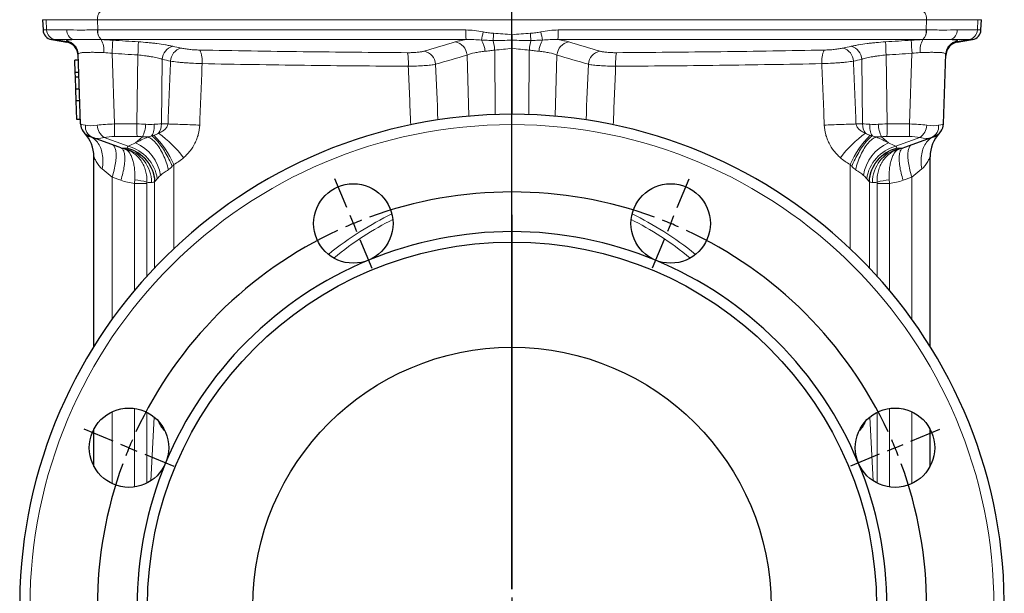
# Model space of a CAD drawing. Header units: millimetres. Extents: x -342 to 561, y -507 to 471.
# Tile 6 of 15: x -336 to -51, y 51 to 217. Entities that reach past the tile are written whole.
import ezdxf

# ---------------------------------------------------------------- set-up
doc = ezdxf.new("R2010")
doc.units = ezdxf.units.MM
doc.layers.add('FORMAT', color=7, linetype='Continuous')

# ---------------------------------------------------------------- blocks, each defined once
blk = doc.blocks.new('SW_CENTERMARKSYMBOL_0')
at = {"layer": 'FORMAT', "color": 0}
blk.add_line((0, 5), (0, 406.28), dxfattribs=at)
blk = doc.blocks.new('SW_CENTERMARKSYMBOL_1')
at = {"layer": 'FORMAT', "color": 0}
for p, q in [((-93.76, 4.62), (-97.2, 12.93)), ((1.91, 4.62), (5.36, 12.93)), ((-91.84, 0), (-92.8, 2.31)), ((-91.84, 0), (-90.89, -2.31)), ((-45.92, -105.87), (-45.92, 2.5)), ((0, 0), (-0.96, -2.31)), ((0, 0), (0.96, 2.31)), ((-89.93, -4.62), (-86.49, -12.93)), ((-1.91, -4.62), (-5.36, -12.93)), ((-161.41, -63.03), (-169.72, -59.59)), ((69.56, -63.03), (77.88, -59.59)), ((-156.79, -64.94), (-159.1, -63.99)), ((-156.79, -64.94), (-154.48, -65.9)), ((64.94, -64.94), (62.63, -65.9)), ((64.94, -64.94), (67.25, -63.99)), ((-152.17, -66.86), (-143.85, -70.3)), ((60.32, -66.86), (52.01, -70.3)), ((-50.92, -110.87), (-159.29, -110.87)), ((-45.92, -110.87), (-48.42, -110.87)), ((-45.92, -110.87), (-45.92, -108.37)), ((-45.92, -110.87), (-45.92, -113.37)), ((-45.92, -110.87), (-43.42, -110.87)), ((-40.92, -110.87), (67.44, -110.87)), ((-45.92, -115.87), (-45.92, -224.23)), ((-152.17, -154.87), (-143.85, -151.43)), ((60.32, -154.87), (52.01, -151.43)), ((-156.79, -156.79), (-154.48, -155.83)), ((64.94, -156.79), (62.63, -155.83)), ((-161.41, -158.7), (-169.72, -162.15)), ((-156.79, -156.79), (-159.1, -157.74)), ((64.94, -156.79), (67.25, -157.74)), ((69.56, -158.7), (77.88, -162.15)), ((-89.93, -217.11), (-86.49, -208.8)), ((-1.91, -217.11), (-5.36, -208.8)), ((-91.84, -221.73), (-90.89, -219.42)), ((0, -221.73), (-0.96, -219.42)), ((-91.84, -221.73), (-92.8, -224.04)), ((0, -221.73), (0.96, -224.04)), ((-93.76, -226.35), (-97.2, -234.67)), ((1.91, -226.35), (5.36, -234.67))]:
    blk.add_line(p, q, dxfattribs=at)
for start, end in [(69.8873, 110.1127), (111.3063, 112.5), (67.5, 68.6937), (114.8873, 155.1127), (112.5, 113.6937), (66.3063, 67.5), (24.8873, 65.1127), (156.3063, 157.5), (22.5, 23.6937), (157.5, 158.6937), (21.3063, 22.5), (159.8873, 200.1127), (339.8873, 20.1127), (201.3063, 202.5), (337.5, 338.6937), (202.5, 203.6937), (336.3063, 337.5), (204.8873, 245.1127), (294.8873, 335.1127), (246.3063, 247.5), (247.5, 248.6937), (291.3063, 292.5), (292.5, 293.6937), (249.8873, 290.1127)]:
    blk.add_arc((-45.92, -110.87), 120, start, end, dxfattribs=at)

msp = doc.modelspace()

# ---------------------------------------------------------------- linework, layer by layer
at = {"color": 7, "linetype": 'Continuous', "lineweight": 25}
for p, q in [((-329.85, 216.68), (-329.7, 213.7)), ((-58.23, 213.7), (-58.08, 216.68)), ((-327.22, 210.9), (-322.83, 210.12)), ((-65.1, 210.12), (-60.71, 210.9)), ((-193.97, 208.44), (-193.97, 189.28)), ((-318.84, 186.48), (-319.54, 206.74)), ((-69.09, 186.48), (-68.39, 206.74)), ((-319.48, 204.92), (-320.48, 204.92)), ((-320.36, 201.37), (-320.48, 204.92)), ((-319.36, 201.37), (-320.36, 201.37)), ((-320.31, 200), (-320.36, 201.37)), ((-319.31, 200), (-320.31, 200)), ((-320.19, 196.57), (-320.31, 200)), ((-319.19, 196.57), (-320.19, 196.57)), ((-320.07, 193.21), (-320.19, 196.57)), ((-319.07, 193.21), (-320.07, 193.21)), ((-319.88, 187.78), (-320.07, 193.21)), ((-318.88, 187.78), (-319.88, 187.78)), ((-315.36, 182.55), (-316.21, 182.86)), ((-307.63, 179.74), (-315.36, 182.55)), ((-80.3, 179.74), (-72.57, 182.55)), ((-72.57, 182.55), (-71.72, 182.86)), ((-307.17, 179.57), (-307.63, 179.74)), ((-80.76, 179.57), (-80.3, 179.74)), ((-314.97, 122.05), (-314.97, 176.95)), ((-72.97, 122.05), (-72.97, 176.95)), ((-314.97, 87.27), (-314.97, 98.14)), ((-72.97, 87.27), (-72.97, 98.14))]:
    msp.add_line(p, q, dxfattribs=at)
at = {"color": 8, "linetype": 'Continuous', "lineweight": 18}
for p, q in [((-328.81, 216.68), (-329.85, 216.68)), ((-313.94, 216.68), (-328.81, 216.68)), ((-328.66, 213.7), (-328.81, 216.68)), ((-313.88, 213.7), (-313.94, 216.68)), ((-73.99, 216.68), (-313.94, 216.68)), ((-74.05, 213.7), (-73.99, 216.68)), ((-73.99, 216.68), (-59.12, 216.68)), ((-59.27, 213.7), (-59.12, 216.68)), ((-59.12, 216.68), (-58.08, 216.68)), ((-329.7, 213.7), (-328.66, 213.7)), ((-328.66, 213.7), (-322.81, 213.7)), ((-326.19, 210.9), (-327.22, 210.9)), ((-320.92, 210.9), (-326.19, 210.9)), ((-322.84, 210.31), (-326.19, 210.9)), ((-313.9, 213.7), (-313.88, 213.7)), ((-313.88, 213.7), (-207.35, 213.7)), ((-312.89, 210.9), (-312.91, 210.9)), ((-207.24, 210.9), (-312.89, 210.9)), ((-312.89, 210.9), (-312.89, 210.9)), ((-180.69, 210.9), (-75.04, 210.9)), ((-74.05, 213.7), (-180.58, 213.7)), ((-75.04, 210.9), (-75.04, 210.9)), ((-75.04, 210.9), (-75.02, 210.9)), ((-74.03, 213.7), (-74.05, 213.7)), ((-67.01, 210.9), (-61.74, 210.9)), ((-59.27, 213.7), (-65.12, 213.7)), ((-65.09, 210.31), (-61.74, 210.9)), ((-61.74, 210.9), (-60.71, 210.9)), ((-58.23, 213.7), (-59.27, 213.7)), ((-309.73, 206.94), (-309.02, 186.48)), ((-302.55, 186.48), (-302.27, 206.46)), ((-206.45, 188.73), (-206.98, 206.44)), ((-198.87, 189.2), (-198.98, 207.87)), ((-189.06, 189.2), (-188.95, 207.87)), ((-181.48, 188.73), (-180.95, 206.44)), ((-85.38, 186.48), (-85.66, 206.46)), ((-78.2, 206.94), (-78.91, 186.48)), ((-295.18, 205.18), (-295.43, 186.48)), ((-92.75, 205.18), (-92.5, 186.48)), ((-309.02, 186.48), (-302.55, 186.48)), ((-295.43, 186.48), (-293.53, 186.48)), ((-92.5, 186.48), (-94.4, 186.48)), ((-78.91, 186.48), (-85.38, 186.48)), ((-312, 182.55), (-305.02, 180.01)), ((-302.51, 182.86), (-308.97, 182.86)), ((-302.93, 180.97), (-300.95, 182.78)), ((-85, 180.97), (-86.98, 182.78)), ((-85.42, 182.86), (-78.96, 182.86)), ((-75.93, 182.55), (-82.91, 180.01)), ((-291.83, 174.74), (-291.83, 150.36)), ((-96.1, 174.74), (-96.1, 150.36)), ((-309.7, 171.09), (-312.59, 173.46)), ((-307.17, 170.17), (-309.7, 171.09)), ((-309.7, 171.09), (-309.7, 129.92)), ((-80.76, 170.17), (-78.23, 171.09)), ((-78.23, 171.09), (-75.34, 173.46)), ((-78.23, 171.09), (-78.23, 129.92)), ((-299.64, 169.23), (-303.22, 169.23)), ((-303.22, 138.27), (-303.22, 169.23)), ((-299.64, 142.38), (-299.64, 169.23)), ((-297.41, 144.79), (-297.41, 169.72)), ((-90.52, 144.79), (-90.52, 169.72)), ((-88.29, 142.38), (-88.29, 169.23)), ((-88.29, 169.23), (-84.71, 169.23)), ((-84.71, 138.27), (-84.71, 169.23)), ((-309.7, 103.12), (-309.7, 82.29)), ((-303.22, 81.32), (-303.22, 104.09)), ((-299.64, 82.44), (-299.64, 102.96)), ((-88.29, 82.44), (-88.29, 102.96)), ((-84.71, 81.32), (-84.71, 104.09)), ((-78.23, 103.12), (-78.23, 82.29)), ((-298.48, 83.11), (-297.53, 101.59)), ((-89.45, 83.11), (-90.4, 101.59))]:
    msp.add_line(p, q, dxfattribs=at)
at = {"color": 8, "linetype": 'Continuous', "lineweight": 18, "flags": 128}
for points in [[(-313.15, 218.78), (-313.24, 218.77), (-313.34, 218.72), (-313.44, 218.64), (-313.53, 218.54), (-313.61, 218.4), (-313.69, 218.25), (-313.76, 218.07), (-313.82, 217.86), (-313.87, 217.65), (-313.9, 217.42), (-313.93, 217.17), (-313.94, 216.93), (-313.94, 216.68)], [(-74.78, 218.78), (-74.69, 218.77), (-74.59, 218.72), (-74.49, 218.64), (-74.4, 218.54), (-74.32, 218.4), (-74.24, 218.25), (-74.17, 218.07), (-74.11, 217.86), (-74.06, 217.65), (-74.03, 217.42), (-74, 217.17), (-73.99, 216.93), (-73.99, 216.68)], [(-293.53, 186.48), (-293.1, 186.46), (-292.64, 186.45), (-292.17, 186.43), (-291.68, 186.42), (-291.17, 186.4), (-290.64, 186.38), (-290.1, 186.36), (-289.55, 186.34), (-288.98, 186.32), (-288.41, 186.29), (-287.84, 186.27), (-287.26, 186.25), (-286.67, 186.23), (-286.09, 186.2), (-285.51, 186.18), (-284.93, 186.15), (-284.36, 186.13)], [(-94.4, 186.48), (-94.83, 186.46), (-95.29, 186.45), (-95.76, 186.43), (-96.25, 186.42), (-96.76, 186.4), (-97.29, 186.38), (-97.83, 186.36), (-98.38, 186.34), (-98.95, 186.32), (-99.52, 186.29), (-100.09, 186.27), (-100.67, 186.25), (-101.26, 186.23), (-101.84, 186.2), (-102.42, 186.18), (-103, 186.15), (-103.57, 186.13)], [(-316.21, 182.86), (-315.84, 182.71), (-315.49, 182.53), (-315.16, 182.32), (-314.83, 182.08), (-314.53, 181.81), (-314.24, 181.51), (-313.97, 181.19), (-313.71, 180.84), (-313.48, 180.46), (-313.27, 180.06), (-313.08, 179.65), (-312.91, 179.21), (-312.76, 178.75), (-312.64, 178.27), (-312.54, 177.78), (-312.46, 177.27), (-312.41, 176.75), (-312.38, 176.22), (-312.37, 175.68), (-312.39, 175.13), (-312.43, 174.58), (-312.5, 174.02), (-312.59, 173.46)], [(-299.34, 182.72), (-299.06, 182.6), (-298.78, 182.45), (-298.49, 182.27), (-298.21, 182.06), (-297.92, 181.82), (-297.63, 181.55), (-297.34, 181.26), (-297.06, 180.94), (-296.77, 180.59), (-296.49, 180.22), (-296.22, 179.82), (-295.94, 179.4), (-295.68, 178.96), (-295.42, 178.51), (-295.17, 178.03), (-294.93, 177.54), (-294.7, 177.04), (-294.48, 176.52), (-294.27, 175.99), (-294.07, 175.45), (-293.88, 174.91), (-293.71, 174.36), (-293.55, 173.81), (-293.4, 173.25)], [(-298.27, 183.02), (-298.05, 182.87), (-297.81, 182.7), (-297.57, 182.49), (-297.31, 182.26), (-297.06, 182), (-296.79, 181.72), (-296.52, 181.41), (-296.25, 181.08), (-295.98, 180.73), (-295.7, 180.36), (-295.42, 179.96), (-295.14, 179.55), (-294.86, 179.13), (-294.58, 178.68), (-294.31, 178.22), (-294.04, 177.75), (-293.77, 177.27), (-293.5, 176.78), (-293.25, 176.28), (-292.99, 175.77), (-292.75, 175.26), (-292.51, 174.74), (-292.29, 174.23)], [(-89.66, 183.02), (-89.88, 182.87), (-90.12, 182.7), (-90.36, 182.49), (-90.62, 182.26), (-90.87, 182), (-91.14, 181.72), (-91.41, 181.41), (-91.68, 181.08), (-91.95, 180.73), (-92.23, 180.36), (-92.51, 179.96), (-92.79, 179.55), (-93.07, 179.13), (-93.35, 178.68), (-93.62, 178.22), (-93.89, 177.75), (-94.16, 177.27), (-94.43, 176.78), (-94.68, 176.28), (-94.94, 175.77), (-95.18, 175.26), (-95.42, 174.74), (-95.64, 174.23)], [(-88.59, 182.72), (-88.87, 182.6), (-89.15, 182.45), (-89.44, 182.27), (-89.72, 182.06), (-90.01, 181.82), (-90.3, 181.55), (-90.59, 181.26), (-90.87, 180.94), (-91.16, 180.59), (-91.44, 180.22), (-91.71, 179.82), (-91.99, 179.4), (-92.25, 178.96), (-92.51, 178.51), (-92.76, 178.03), (-93, 177.54), (-93.23, 177.04), (-93.45, 176.52), (-93.66, 175.99), (-93.86, 175.45), (-94.05, 174.91), (-94.22, 174.36), (-94.38, 173.81), (-94.53, 173.25)], [(-71.72, 182.86), (-72.09, 182.71), (-72.44, 182.53), (-72.77, 182.32), (-73.1, 182.08), (-73.4, 181.81), (-73.69, 181.51), (-73.96, 181.19), (-74.22, 180.84), (-74.45, 180.46), (-74.66, 180.06), (-74.85, 179.65), (-75.02, 179.21), (-75.17, 178.75), (-75.29, 178.27), (-75.39, 177.78), (-75.47, 177.27), (-75.52, 176.75), (-75.55, 176.22), (-75.56, 175.68), (-75.54, 175.13), (-75.5, 174.58), (-75.43, 174.02), (-75.34, 173.46)], [(-309.7, 180.49), (-309.54, 180.41), (-309.38, 180.31), (-309.24, 180.17), (-309.11, 180.01), (-308.99, 179.82), (-308.89, 179.6), (-308.8, 179.36), (-308.72, 179.09), (-308.66, 178.79), (-308.61, 178.47), (-308.57, 178.13), (-308.55, 177.77), (-308.54, 177.38), (-308.55, 176.98), (-308.57, 176.55), (-308.61, 176.11), (-308.66, 175.66), (-308.72, 175.19), (-308.8, 174.7), (-308.89, 174.21), (-308.99, 173.7), (-309.11, 173.19), (-309.24, 172.67), (-309.38, 172.15), (-309.54, 171.62), (-309.7, 171.09)], [(-307.17, 179.57), (-307, 179.49), (-306.85, 179.39), (-306.71, 179.25), (-306.58, 179.09), (-306.46, 178.9), (-306.36, 178.68), (-306.27, 178.44), (-306.19, 178.17), (-306.13, 177.87), (-306.08, 177.55), (-306.04, 177.21), (-306.02, 176.84), (-306.01, 176.46), (-306.02, 176.05), (-306.04, 175.63), (-306.08, 175.19), (-306.13, 174.73), (-306.19, 174.26), (-306.27, 173.78), (-306.36, 173.29), (-306.46, 172.78), (-306.58, 172.27), (-306.71, 171.75), (-306.85, 171.23), (-307, 170.7), (-307.17, 170.17)], [(-80.76, 179.57), (-80.93, 179.49), (-81.08, 179.39), (-81.22, 179.25), (-81.35, 179.09), (-81.47, 178.9), (-81.57, 178.68), (-81.66, 178.44), (-81.74, 178.17), (-81.8, 177.87), (-81.85, 177.55), (-81.89, 177.21), (-81.91, 176.84), (-81.92, 176.46), (-81.91, 176.05), (-81.89, 175.63), (-81.85, 175.19), (-81.8, 174.73), (-81.74, 174.26), (-81.66, 173.78), (-81.57, 173.29), (-81.47, 172.78), (-81.35, 172.27), (-81.22, 171.75), (-81.08, 171.23), (-80.93, 170.7), (-80.76, 170.17)], [(-78.23, 180.49), (-78.39, 180.41), (-78.55, 180.31), (-78.69, 180.17), (-78.82, 180.01), (-78.94, 179.82), (-79.04, 179.6), (-79.13, 179.36), (-79.21, 179.09), (-79.27, 178.79), (-79.32, 178.47), (-79.36, 178.13), (-79.38, 177.77), (-79.39, 177.38), (-79.38, 176.98), (-79.36, 176.55), (-79.32, 176.11), (-79.27, 175.66), (-79.21, 175.19), (-79.13, 174.7), (-79.04, 174.21), (-78.94, 173.7), (-78.82, 173.19), (-78.69, 172.67), (-78.55, 172.15), (-78.39, 171.62), (-78.23, 171.09)]]:
    msp.add_lwpolyline(points, dxfattribs=at)
at = {"color": 8, "linetype": 'Continuous', "lineweight": 18}
msp.add_circle((-193.97, 46.78), 139.5, dxfattribs=at)
at = {"color": 7, "linetype": 'Continuous', "lineweight": 25}
for centre, radius in [((-239.89, 157.65), 11.5), ((-148.04, 157.65), 11.5), ((-193.97, 46.78), 105.5), ((-193.97, 46.78), 75), ((-304.83, 92.7), 11.5), ((-83.1, 92.7), 11.5)]:
    msp.add_circle(centre, radius, dxfattribs=at)
for centre, radius, start, end in [((-326.7, 213.85), 3, 183, 260), ((-61.23, 213.85), 3, 280, 357), ((-323.53, 206.18), 4, 2, 80.0024), ((-64.4, 206.18), 4, 99.998, 178), ((-193.97, 46.78), 142.5, 0.6031, 179.3969), ((-314.84, 186.62), 4, 182, 250), ((-73.09, 186.62), 4, 290, 358), ((-324.97, 176.95), 10, 0, 43.6758), ((-62.97, 176.95), 10, 136.3242, 180), ((-193.97, 46.78), 108.5, 67.5, 112.5), ((-193.97, 46.78), 108.5, 112.5, 157.5), ((-193.97, 46.78), 108.5, 22.5, 67.5), ((-193.97, 46.78), 108.5, 157.5, 202.5), ((-193.97, 46.78), 108.5, 337.5, 22.5)]:
    msp.add_arc(centre, radius, start, end, dxfattribs=at)
at = {"color": 8, "linetype": 'Continuous', "lineweight": 18}
for centre, radius, start, end in [((-325.66, 213.85), 3, 182.9351, 259.9163), ((-319.98, 213.57), 2.83, 177.3908, 250.5054), ((-310.63, 213.28), 3.3, 172.8162, 226.242), ((-310.6, 213.28), 3.3, 172.8159, 226.1678), ((-318.22, 207.88), 6.13, 352.9882, 29.5429), ((-185.07, 213.18), 22.29, 178.6614, 185.8636), ((-108.52, 195.04), 95.54, 169.0919, 170.5388), ((-51.06, 202.33), 148.6, 175.9787, 176.7745), ((-336.87, 202.33), 148.6, 3.2255, 4.0213), ((-279.41, 195.04), 95.54, 9.4612, 10.9081), ((-202.86, 213.18), 22.29, 354.1364, 1.3386), ((-69.71, 207.88), 6.13, 150.4571, 187.0118), ((-77.33, 213.28), 3.3, 313.8322, 7.1841), ((-77.3, 213.28), 3.3, 313.758, 7.1838), ((-67.95, 213.57), 2.83, 289.4946, 2.6092), ((-62.27, 213.85), 3, 280.0837, 357.0649), ((-323.54, 206.6), 3.99, 2.0398, 80.747), ((-323.53, 206.37), 4, 2.0016, 80.0295), ((-402.37, 213.75), 92.88, 355.7968, 358.144), ((-394.35, 212.87), 92.3, 356.0166, 358.3783), ((-291.05, 205), 4.13, 105.6095, 177.5248), ((-288.66, 204.47), 4.13, 105.6607, 177.5349), ((-211.11, 206.16), 4.13, 3.7948, 80.2364), ((-208.57, 207.22), 6.79, 2.4309, 31.2514), ((-215.61, 206.66), 16.67, 4.1552, 13.9671), ((-172.32, 206.66), 16.67, 166.0329, 175.8448), ((-179.36, 207.22), 6.79, 148.7486, 177.5691), ((-176.82, 206.16), 4.13, 99.7636, 176.2052), ((-99.27, 204.47), 4.13, 2.4651, 74.3393), ((-96.88, 205), 4.13, 2.4752, 74.3905), ((6.42, 212.87), 92.3, 181.6217, 183.9834), ((14.44, 213.75), 92.88, 181.856, 184.2032), ((-64.39, 206.6), 3.99, 99.253, 177.9602), ((-64.4, 206.37), 4, 99.9705, 177.9984), ((-290.85, 204.75), 7.25, 353.5478, 25.5241), ((-242.49, 204.12), 18.54, 357.0935, 9.3069), ((-220.19, 203.49), 4.13, 3.694, 79.9241), ((-167.74, 203.49), 4.13, 100.0759, 176.306), ((-145.44, 204.12), 18.54, 170.6931, 182.9065), ((-97.08, 204.75), 7.25, 154.4759, 186.4522), ((-314, 185.72), 3.45, 173.4073, 246.834), ((-309.01, 186.67), 5.09, 186.1975, 234.0438), ((-205.79, 185.98), 103.23, 179.722, 181.731), ((-199.32, 185.98), 103.23, 179.722, 181.731), ((-308.15, 186.7), 8.19, 331.4631, 357.8834), ((-302.65, 185.76), 5.16, 328.0509, 7.0792), ((-300.4, 186.51), 4.97, 326.6726, 359.619), ((-87.53, 186.51), 4.97, 180.381, 213.3274), ((-85.28, 185.76), 5.16, 172.9208, 211.9491), ((-79.78, 186.7), 8.19, 182.1166, 208.5369), ((-188.61, 185.98), 103.23, 358.269, 0.278), ((-182.14, 185.98), 103.23, 358.269, 0.278), ((-78.92, 186.67), 5.09, 305.9562, 353.8025), ((-73.93, 185.72), 3.45, 293.166, 6.5927), ((-316.98, 163.65), 27.49, 23.7947, 45.3295), ((-318.54, 153.74), 37.41, 37.8575, 53.4321), ((-69.39, 153.74), 37.41, 126.5679, 142.1425), ((-70.95, 163.65), 27.49, 134.6705, 156.2053), ((-306, 184.32), 4.86, 250.333, 277.4069), ((-304.79, 187.57), 8.33, 250.0084, 261.8297), ((-307.97, 168.95), 11.45, 8.3721, 75.053), ((-307.55, 169.95), 11.95, 7.8058, 67.2231), ((-80.38, 169.95), 11.95, 112.7769, 172.1942), ((-79.96, 168.95), 11.45, 104.947, 171.6279), ((-81.93, 184.32), 4.86, 262.5931, 289.667), ((-83.14, 187.57), 8.33, 278.1703, 289.9916), ((-306.02, 180.57), 1.25, 272.4813, 294.289), ((-308.24, 169.67), 9.91, 359.0306, 76.7758), ((-307.81, 169.28), 10.41, 2.4642, 77.2301), ((-307.85, 169.21), 10.58, 3.5016, 76.4635), ((-80.08, 169.21), 10.58, 103.5365, 176.4984), ((-80.12, 169.28), 10.41, 102.7699, 177.5358), ((-79.69, 169.67), 9.91, 103.2242, 180.9694), ((-81.91, 180.57), 1.25, 245.711, 267.5187), ((-304.06, 154.52), 15.76, 73.6565, 86.7137), ((-298.44, 172), 2.49, 272.4813, 294.289), ((-89.49, 172), 2.49, 245.711, 267.5187), ((-83.87, 154.52), 15.76, 93.2863, 106.3435)]:
    msp.add_arc(centre, radius, start, end, dxfattribs=at)
for centre, major_axis, ratio, start_param, end_param in [((-200.91, -6304.06), (288.47, 11884.04), 0.025105, 0.991811, 0.993638), ((-193.97, -6304.41), (281.51, 11884.04), 0.024501, 0.991819, 0.993609), ((-193.97, -6485.08), (-350.84, 11884.04), 0.017025, 5.307924, 5.309648), ((-185.31, -6484.74), (-359.51, 11884.04), 0.017444, 5.308008, 5.309646), ((-202.62, -6484.74), (359.51, 11884.04), 0.017444, 0.973539, 0.975177), ((-193.97, -6485.08), (350.84, 11884.04), 0.017025, 0.973538, 0.975261), ((-193.97, -6304.41), (-281.51, 11884.04), 0.024501, 5.289577, 5.291367), ((-187.02, -6304.06), (-288.47, 11884.04), 0.025105, 5.289548, 5.291374), ((-308.76, 184.4), (10.08, -2.07), 0.012949, 3.144732, 3.678723), ((-308.98, 190.87), (9.81, 3.84), 0.308879, 3.567312, 4.051477), ((-308.76, 184.4), (10, 0.09), 0.207578, 1.594888, 2.128878), ((-302.41, 184.4), (10, -0.09), 0.207256, 1.325582, 1.586767), ((-302.32, 190.87), (9.95, -1.97), 0.408949, 5.03146, 5.293984), ((-302.41, 184.4), (10.02, 1.52), 0.141378, 0.779471, 1.040656), ((-85.52, 184.4), (10.02, -1.52), 0.141378, 2.100937, 2.362122), ((-85.61, 190.87), (9.95, 1.97), 0.408949, 4.130794, 4.393318), ((-85.52, 184.4), (10, 0.09), 0.207256, 1.554826, 1.816011), ((-79.17, 184.4), (10, -0.09), 0.207578, 1.012715, 1.546705), ((-78.95, 190.87), (9.81, -3.84), 0.308879, 5.373301, 5.857466), ((-79.17, 184.4), (10.08, 2.07), 0.012949, 5.746055, 6.280046), ((-308.98, 190.87), (7.52, 7.61), 0.52486, 3.378243, 3.862409), ((-308.78, 180.65), (6.01, -0.08), 0.368296, 1.607263, 2.141253), ((-302.43, 180.65), (6, -0.03), 0.368838, 1.323326, 1.58451), ((-302.32, 190.87), (8.98, -4.95), 0.722185, 5.23355, 5.405693), ((-85.61, 190.87), (8.98, 4.95), 0.722185, 4.019085, 4.191228), ((-85.5, 180.65), (6, 0.03), 0.368838, 1.557082, 1.818267), ((-79.15, 180.65), (6.01, 0.08), 0.368296, 1.000339, 1.53433), ((-78.95, 190.87), (-7.52, 7.61), 0.52486, 2.420777, 2.904942), ((-304.66, 189.3), (-4.14, 9.59), 0.906244, 2.434011, 2.554722), ((-289.83, 176.4), (18, -0.13), 0.363898, 2.387982, 2.577364), ((-98.1, 176.4), (18, 0.13), 0.363898, 0.564228, 0.753611), ((-83.27, 189.3), (4.14, 9.59), 0.906244, 3.728463, 3.849174), ((-306.41, 189.93), (-0.3, 10.74), 0.088098, 3.22748, 3.295177), ((-81.52, 189.93), (0.3, 10.74), 0.088098, 2.988008, 3.055705), ((-289.89, 167), (7.99, -0.35), 0.818302, 2.420747, 2.610129), ((-98.04, 167), (7.99, 0.35), 0.818302, 0.531463, 0.720846), ((-301.24, 189.3), (-1.05, 20.18), 0.931226, 2.765666, 2.980638), ((-297.01, 189.93), (1.95, 20.41), 0.482054, 3.073574, 3.205671), ((-90.92, 189.93), (-1.95, 20.41), 0.482054, 3.077515, 3.209612), ((-86.69, 189.3), (1.05, 20.18), 0.931226, 3.302547, 3.51752), ((-193.97, -2644.06), (-7.29, 2811.01), 0.144053, 0.067923, 0.113621), ((-193.97, -2644.06), (7.29, 2811.01), 0.144053, 6.169564, 6.215262), ((-194.14, -2645.45), (-7.1, 2811.01), 0.140496, 0.06898, 0.112587), ((-193.79, -2645.45), (7.1, 2811.01), 0.140496, 6.170598, 6.214205)]:
    msp.add_ellipse(centre, major_axis=major_axis, ratio=ratio, start_param=start_param, end_param=end_param, dxfattribs=at)
for points, knots in [([(-322.89, 210.54), (-322.91, 210.63), (-322.75, 210.7), (-322.34, 210.77), (-322.24, 210.79), (-322.04, 210.81), (-321.92, 210.83), (-321.54, 210.86), (-321.25, 210.88), (-320.92, 210.9)], [0, 0, 0, 0, 0.5, 0.5, 0.625, 0.625, 0.75, 0.75, 1, 1, 1, 1]), ([(-322.81, 213.7), (-321.59, 213.7), (-320.23, 213.68), (-318, 213.68), (-317.22, 213.69), (-315.6, 213.69), (-314.76, 213.7), (-313.9, 213.7)], [0, 0, 0, 0, 0.5, 0.5, 0.75, 0.75, 1, 1, 1, 1]), ([(-312.91, 210.9), (-313.71, 210.91), (-314.48, 210.91), (-315.98, 210.92), (-316.69, 210.92), (-318.03, 210.92), (-318.67, 210.92), (-319.86, 210.91), (-320.42, 210.91), (-320.92, 210.9)], [0, 0, 0, 0, 0.25, 0.25, 0.5, 0.5, 0.75, 0.75, 1, 1, 1, 1]), ([(-210.41, 210.24), (-209.99, 210.36), (-209.51, 210.48), (-208.46, 210.7), (-207.88, 210.8), (-207.24, 210.9)], [0, 0, 0, 0, 0.5, 0.5, 1, 1, 1, 1]), ([(-207.35, 213.7), (-206.5, 213.7), (-205.67, 213.63), (-204, 213.43), (-203.17, 213.28), (-202.34, 213.12)], [0, 0, 0, 0, 0.5, 0.5, 1, 1, 1, 1]), ([(-202.34, 213.12), (-201.84, 213.03), (-201.33, 212.95), (-200.32, 212.83), (-199.81, 212.78), (-199.3, 212.75)], [0, 0, 0, 0, 0.5, 0.5, 1, 1, 1, 1]), ([(-185.59, 213.12), (-186.09, 213.03), (-186.6, 212.95), (-187.61, 212.83), (-188.12, 212.78), (-188.63, 212.75)], [0, 0, 0, 0, 0.5, 0.5, 1, 1, 1, 1]), ([(-180.58, 213.7), (-181.43, 213.7), (-182.26, 213.63), (-183.93, 213.43), (-184.76, 213.28), (-185.59, 213.12)], [0, 0, 0, 0, 0.5, 0.5, 1, 1, 1, 1]), ([(-177.52, 210.24), (-177.94, 210.36), (-178.42, 210.48), (-179.47, 210.7), (-180.05, 210.8), (-180.69, 210.9)], [0, 0, 0, 0, 0.5, 0.5, 1, 1, 1, 1]), ([(-75.02, 210.9), (-74.22, 210.91), (-73.45, 210.91), (-71.95, 210.92), (-71.24, 210.92), (-69.9, 210.92), (-69.26, 210.92), (-68.07, 210.91), (-67.51, 210.91), (-67.01, 210.9)], [0, 0, 0, 0, 0.25, 0.25, 0.5, 0.5, 0.75, 0.75, 1, 1, 1, 1]), ([(-65.12, 213.7), (-66.34, 213.7), (-67.7, 213.68), (-69.93, 213.68), (-70.71, 213.69), (-72.33, 213.69), (-73.17, 213.7), (-74.03, 213.7)], [0, 0, 0, 0, 0.5, 0.5, 0.75, 0.75, 1, 1, 1, 1]), ([(-65.04, 210.54), (-65.02, 210.63), (-65.18, 210.7), (-65.59, 210.77), (-65.69, 210.79), (-65.89, 210.81), (-66.01, 210.83), (-66.39, 210.86), (-66.68, 210.88), (-67.01, 210.9)], [0, 0, 0, 0, 0.5, 0.5, 0.625, 0.625, 0.75, 0.75, 1, 1, 1, 1]), ([(-302.09, 210.26), (-301.16, 210.2), (-300.25, 210.13), (-298.9, 210), (-298.46, 209.96), (-297.58, 209.86), (-297.14, 209.81), (-295.87, 209.64), (-295.06, 209.52), (-293.92, 209.33), (-293.55, 209.26), (-292.83, 209.12), (-292.49, 209.05), (-292.16, 208.98)], [0, 0, 0, 0, 0.25, 0.25, 0.375, 0.375, 0.5, 0.5, 0.75, 0.75, 0.875, 0.875, 1, 1, 1, 1]), ([(-284.31, 207.88), (-284.8, 207.88), (-285.29, 207.91), (-286.04, 207.95), (-286.29, 207.97), (-286.78, 208.01), (-287.26, 208.06), (-287.72, 208.11), (-288.18, 208.17), (-288.4, 208.2), (-289.04, 208.3), (-289.43, 208.37), (-289.78, 208.45)], [0, 0, 0, 0, 0.25, 0.25, 0.375, 0.375, 0.5, 0.625, 0.625, 0.75, 0.75, 1, 1, 1, 1]), ([(-199.43, 210.69), (-199.99, 210.69), (-200.55, 210.69), (-201.66, 210.7), (-202.22, 210.72), (-202.76, 210.75)], [0, 0, 0, 0, 0.5, 0.5, 1, 1, 1, 1]), ([(-188.5, 210.69), (-187.94, 210.69), (-187.38, 210.69), (-186.27, 210.7), (-185.71, 210.72), (-185.17, 210.75)], [0, 0, 0, 0, 0.5, 0.5, 1, 1, 1, 1]), ([(-103.62, 207.88), (-103.13, 207.88), (-102.64, 207.91), (-101.89, 207.95), (-101.64, 207.97), (-101.15, 208.01), (-100.67, 208.06), (-100.21, 208.11), (-99.75, 208.17), (-99.53, 208.2), (-98.89, 208.3), (-98.5, 208.37), (-98.15, 208.45)], [0, 0, 0, 0, 0.25, 0.25, 0.375, 0.375, 0.5, 0.625, 0.625, 0.75, 0.75, 1, 1, 1, 1]), ([(-85.84, 210.26), (-86.77, 210.2), (-87.68, 210.13), (-89.03, 210), (-89.47, 209.96), (-90.35, 209.86), (-90.79, 209.81), (-92.06, 209.64), (-92.87, 209.52), (-94.01, 209.33), (-94.38, 209.26), (-95.1, 209.12), (-95.44, 209.05), (-95.77, 208.98)], [0, 0, 0, 0, 0.25, 0.25, 0.375, 0.375, 0.5, 0.5, 0.75, 0.75, 0.875, 0.875, 1, 1, 1, 1]), ([(-312.14, 207.13), (-312.67, 207.15), (-313.19, 207.17), (-314.19, 207.2), (-314.67, 207.22), (-315.58, 207.22), (-316.01, 207.22), (-316.8, 207.21), (-317.18, 207.2), (-317.84, 207.17), (-318.13, 207.15), (-318.51, 207.11), (-318.63, 207.09), (-318.85, 207.06), (-318.95, 207.04), (-319.38, 206.95), (-319.55, 206.86), (-319.54, 206.74)], [0, 0, 0, 0, 0.125, 0.125, 0.25, 0.25, 0.375, 0.375, 0.5, 0.5, 0.625, 0.625, 0.6875, 0.6875, 0.75, 0.75, 1, 1, 1, 1]), ([(-295.18, 205.18), (-295.64, 205.33), (-296.15, 205.47), (-297.24, 205.73), (-297.81, 205.85), (-298.72, 206.02), (-299.04, 206.07), (-299.67, 206.17), (-299.99, 206.21), (-300.95, 206.34), (-301.61, 206.4), (-302.27, 206.46)], [0, 0, 0, 0, 0.25, 0.25, 0.5, 0.5, 0.625, 0.625, 0.75, 0.75, 1, 1, 1, 1]), ([(-284.31, 207.88), (-274.42, 207.69), (-264.46, 207.53), (-244.39, 207.28), (-234.31, 207.18), (-224.19, 207.12)], [0, 0, 0, 0, 0.5, 0.5, 1, 1, 1, 1]), ([(-219.47, 207.56), (-219.59, 207.52), (-219.72, 207.49), (-220.01, 207.42), (-220.16, 207.39), (-220.5, 207.34), (-220.67, 207.31), (-221.05, 207.26), (-221.25, 207.24), (-221.86, 207.19), (-222.3, 207.16), (-223.23, 207.12), (-223.7, 207.11), (-224.19, 207.12)], [0, 0, 0, 0, 0.125, 0.125, 0.25, 0.25, 0.375, 0.375, 0.5, 0.5, 0.75, 0.75, 1, 1, 1, 1]), ([(-201.78, 207.51), (-202.33, 207.46), (-202.86, 207.39), (-203.6, 207.28), (-203.84, 207.24), (-204.32, 207.16), (-204.55, 207.12), (-205.65, 206.89), (-206.39, 206.68), (-206.98, 206.44)], [0, 0, 0, 0, 0.25, 0.25, 0.375, 0.375, 0.5, 0.5, 1, 1, 1, 1]), ([(-198.98, 207.87), (-199.47, 207.82), (-199.94, 207.75), (-200.88, 207.62), (-201.34, 207.56), (-201.78, 207.51)], [0, 0, 0, 0, 0.5, 0.5, 1, 1, 1, 1]), ([(-188.95, 207.87), (-188.46, 207.82), (-187.99, 207.75), (-187.05, 207.62), (-186.59, 207.56), (-186.15, 207.51)], [0, 0, 0, 0, 0.5, 0.5, 1, 1, 1, 1]), ([(-186.15, 207.51), (-185.6, 207.46), (-185.07, 207.39), (-184.33, 207.28), (-184.09, 207.24), (-183.61, 207.16), (-183.38, 207.12), (-182.28, 206.89), (-181.54, 206.68), (-180.95, 206.44)], [0, 0, 0, 0, 0.25, 0.25, 0.375, 0.375, 0.5, 0.5, 1, 1, 1, 1]), ([(-168.46, 207.56), (-168.34, 207.52), (-168.21, 207.49), (-167.92, 207.42), (-167.77, 207.39), (-167.43, 207.34), (-167.26, 207.31), (-166.88, 207.26), (-166.68, 207.24), (-166.07, 207.19), (-165.63, 207.16), (-164.7, 207.12), (-164.23, 207.11), (-163.74, 207.12)], [0, 0, 0, 0, 0.125, 0.125, 0.25, 0.25, 0.375, 0.375, 0.5, 0.5, 0.75, 0.75, 1, 1, 1, 1]), ([(-103.62, 207.88), (-113.51, 207.69), (-123.47, 207.53), (-143.54, 207.28), (-153.62, 207.18), (-163.74, 207.12)], [0, 0, 0, 0, 0.5, 0.5, 1, 1, 1, 1]), ([(-92.75, 205.18), (-92.29, 205.33), (-91.78, 205.47), (-90.69, 205.73), (-90.12, 205.85), (-89.21, 206.02), (-88.89, 206.07), (-88.26, 206.17), (-87.94, 206.21), (-86.98, 206.34), (-86.32, 206.4), (-85.66, 206.46)], [0, 0, 0, 0, 0.25, 0.25, 0.5, 0.5, 0.625, 0.625, 0.75, 0.75, 1, 1, 1, 1]), ([(-75.79, 207.13), (-75.26, 207.15), (-74.74, 207.17), (-73.74, 207.2), (-73.26, 207.22), (-72.35, 207.22), (-71.92, 207.22), (-71.13, 207.21), (-70.75, 207.2), (-70.09, 207.17), (-69.8, 207.15), (-69.42, 207.11), (-69.3, 207.09), (-69.08, 207.06), (-68.98, 207.04), (-68.55, 206.95), (-68.38, 206.86), (-68.39, 206.74)], [0, 0, 0, 0, 0.125, 0.125, 0.25, 0.25, 0.375, 0.375, 0.5, 0.5, 0.625, 0.625, 0.6875, 0.6875, 0.75, 0.75, 1, 1, 1, 1]), ([(-292.79, 204.65), (-292.2, 204.57), (-291.54, 204.48), (-290.47, 204.37), (-290.1, 204.33), (-289.34, 204.26), (-288.95, 204.23), (-288.16, 204.17), (-287.76, 204.14), (-286.94, 204.08), (-286.52, 204.06), (-285.28, 203.99), (-284.46, 203.96), (-283.65, 203.94)], [0, 0, 0, 0, 0.25, 0.25, 0.375, 0.375, 0.5, 0.5, 0.625, 0.625, 0.75, 0.75, 1, 1, 1, 1]), ([(-223.97, 203.18), (-234.01, 203.24), (-244.02, 203.34), (-263.94, 203.59), (-273.83, 203.75), (-283.65, 203.94)], [0, 0, 0, 0, 0.5, 0.5, 1, 1, 1, 1]), ([(-223.97, 203.18), (-223.57, 203.18), (-223.16, 203.19), (-222.37, 203.21), (-221.97, 203.22), (-220.81, 203.27), (-220.08, 203.31), (-219.05, 203.39), (-218.72, 203.42), (-218.09, 203.47), (-217.5, 203.54), (-216.98, 203.61), (-216.5, 203.68), (-216.27, 203.72), (-216.07, 203.76)], [0, 0, 0, 0, 0.125, 0.125, 0.25, 0.25, 0.5, 0.5, 0.625, 0.625, 0.75, 0.875, 0.875, 1, 1, 1, 1]), ([(-163.96, 203.18), (-164.36, 203.18), (-164.77, 203.19), (-165.56, 203.21), (-165.96, 203.22), (-167.12, 203.27), (-167.85, 203.31), (-168.88, 203.39), (-169.21, 203.42), (-169.84, 203.47), (-170.43, 203.54), (-170.95, 203.61), (-171.43, 203.68), (-171.66, 203.72), (-171.86, 203.76)], [0, 0, 0, 0, 0.125, 0.125, 0.25, 0.25, 0.5, 0.5, 0.625, 0.625, 0.75, 0.875, 0.875, 1, 1, 1, 1]), ([(-163.96, 203.18), (-153.92, 203.24), (-143.91, 203.34), (-123.99, 203.59), (-114.1, 203.75), (-104.28, 203.94)], [0, 0, 0, 0, 0.5, 0.5, 1, 1, 1, 1]), ([(-95.14, 204.65), (-95.73, 204.57), (-96.39, 204.48), (-97.46, 204.37), (-97.83, 204.33), (-98.59, 204.26), (-98.98, 204.23), (-99.77, 204.17), (-100.17, 204.14), (-100.99, 204.08), (-101.41, 204.06), (-102.65, 203.99), (-103.47, 203.96), (-104.28, 203.94)], [0, 0, 0, 0, 0.25, 0.25, 0.375, 0.375, 0.5, 0.5, 0.625, 0.625, 0.75, 0.75, 1, 1, 1, 1]), ([(-296.25, 183.78), (-295.95, 183.91), (-295.65, 184.06), (-295.09, 184.39), (-294.81, 184.57), (-294.43, 184.89), (-294.31, 185.01), (-294.08, 185.25), (-293.97, 185.38), (-293.79, 185.67), (-293.71, 185.82), (-293.58, 186.14), (-293.54, 186.3), (-293.53, 186.48)], [0, 0, 0, 0, 0.25, 0.25, 0.5, 0.5, 0.625, 0.625, 0.75, 0.75, 0.875, 0.875, 1, 1, 1, 1]), ([(-284.36, 186.13), (-284.39, 185.21), (-284.53, 184.32), (-284.87, 183.01), (-285.01, 182.58), (-285.34, 181.72), (-285.52, 181.31), (-286.13, 180.11), (-286.61, 179.36), (-287.43, 178.31), (-287.73, 177.96), (-288.34, 177.31), (-288.67, 176.99), (-289, 176.7)], [0, 0, 0, 0, 0.25, 0.25, 0.375, 0.375, 0.5, 0.5, 0.75, 0.75, 0.875, 0.875, 1, 1, 1, 1]), ([(-103.57, 186.13), (-103.54, 185.21), (-103.4, 184.32), (-103.06, 183.01), (-102.92, 182.58), (-102.59, 181.72), (-102.41, 181.31), (-101.8, 180.11), (-101.32, 179.36), (-100.5, 178.31), (-100.2, 177.96), (-99.59, 177.31), (-99.26, 176.99), (-98.93, 176.7)], [0, 0, 0, 0, 0.25, 0.25, 0.375, 0.375, 0.5, 0.5, 0.75, 0.75, 0.875, 0.875, 1, 1, 1, 1]), ([(-91.68, 183.78), (-91.98, 183.91), (-92.28, 184.06), (-92.84, 184.39), (-93.12, 184.57), (-93.5, 184.89), (-93.62, 185.01), (-93.85, 185.25), (-93.96, 185.38), (-94.14, 185.67), (-94.22, 185.82), (-94.35, 186.14), (-94.39, 186.3), (-94.4, 186.48)], [0, 0, 0, 0, 0.25, 0.25, 0.5, 0.5, 0.625, 0.625, 0.75, 0.75, 0.875, 0.875, 1, 1, 1, 1]), ([(-302.93, 180.97), (-302.41, 181.26), (-301.85, 181.55), (-300.66, 182.12), (-300.02, 182.41), (-299.34, 182.72)], [0, 0, 0, 0, 0.5, 0.5, 1, 1, 1, 1]), ([(-298.27, 183.02), (-298.15, 183.06), (-298.03, 183.09), (-297.91, 183.13), (-297.82, 183.15), (-297.74, 183.18), (-297.65, 183.2)], [0, 0, 0, 0, 0.0003811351, 0.0003811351, 0.0003811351, 0.0006538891, 0.0006538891, 0.0006538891, 0.0006538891]), ([(-89.66, 183.02), (-89.78, 183.06), (-89.9, 183.09), (-90.02, 183.13), (-90.11, 183.15), (-90.19, 183.18), (-90.28, 183.2)], [0, 0, 0, 0, 0.0003811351, 0.0003811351, 0.0003811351, 0.0006538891, 0.0006538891, 0.0006538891, 0.0006538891]), ([(-85, 180.97), (-85.52, 181.26), (-86.08, 181.55), (-87.27, 182.12), (-87.92, 182.41), (-88.59, 182.72)], [0, 0, 0, 0, 0.5, 0.5, 1, 1, 1, 1]), ([(-312.59, 173.46), (-312.97, 173.77), (-313.29, 174.12), (-313.84, 174.84), (-314.08, 175.2), (-314.48, 175.91), (-314.65, 176.25), (-314.83, 176.64), (-314.88, 176.75), (-314.95, 176.91), (-314.97, 176.95), (-314.97, 176.95)], [0, 0, 0, 0, 0.25, 0.25, 0.5, 0.5, 0.75, 0.75, 0.875, 0.875, 1, 1, 1, 1]), ([(-299.63, 169.64), (-299.61, 170.2), (-299.63, 170.75), (-299.72, 171.56), (-299.76, 171.83), (-299.87, 172.37), (-299.93, 172.63), (-300.14, 173.42), (-300.32, 173.92), (-300.65, 174.64), (-300.77, 174.87), (-301.02, 175.33), (-301.16, 175.56), (-301.6, 176.2), (-301.91, 176.6), (-302.61, 177.33), (-302.99, 177.66), (-303.8, 178.25), (-304.22, 178.5), (-304.88, 178.82), (-305.1, 178.92), (-305.44, 179.05), (-305.56, 179.09), (-305.79, 179.16), (-305.91, 179.2), (-306.03, 179.23)], [0, 0, 0, 0, 0.125, 0.125, 0.1875, 0.1875, 0.25, 0.25, 0.375, 0.375, 0.4375, 0.4375, 0.5, 0.5, 0.625, 0.625, 0.75, 0.75, 0.875, 0.875, 0.9375, 0.9375, 0.96875, 0.96875, 1, 1, 1, 1]), ([(-303.16, 170.25), (-303.12, 170.81), (-303.11, 171.35), (-303.13, 172.16), (-303.14, 172.42), (-303.18, 172.95), (-303.2, 173.21), (-303.28, 173.97), (-303.36, 174.46), (-303.5, 175.15), (-303.55, 175.37), (-303.67, 175.81), (-303.73, 176.02), (-303.93, 176.62), (-304.07, 176.99), (-304.39, 177.66), (-304.57, 177.96), (-304.95, 178.47), (-305.15, 178.68), (-305.46, 178.93), (-305.57, 179.01), (-305.74, 179.11), (-305.8, 179.13), (-305.91, 179.19), (-305.97, 179.21), (-306.03, 179.23)], [0, 0, 0, 0, 0.125, 0.125, 0.1875, 0.1875, 0.25, 0.25, 0.375, 0.375, 0.4375, 0.4375, 0.5, 0.5, 0.625, 0.625, 0.75, 0.75, 0.875, 0.875, 0.9375, 0.9375, 0.96875, 0.96875, 1, 1, 1, 1]), ([(-88.3, 169.64), (-88.32, 170.2), (-88.3, 170.75), (-88.21, 171.56), (-88.17, 171.83), (-88.06, 172.37), (-88, 172.63), (-87.79, 173.42), (-87.61, 173.92), (-87.28, 174.64), (-87.16, 174.87), (-86.91, 175.33), (-86.77, 175.56), (-86.34, 176.2), (-86.02, 176.6), (-85.32, 177.33), (-84.94, 177.66), (-84.13, 178.25), (-83.71, 178.5), (-83.05, 178.82), (-82.83, 178.92), (-82.49, 179.05), (-82.37, 179.09), (-82.14, 179.16), (-82.02, 179.2), (-81.9, 179.23)], [0, 0, 0, 0, 0.125, 0.125, 0.1875, 0.1875, 0.25, 0.25, 0.375, 0.375, 0.4375, 0.4375, 0.5, 0.5, 0.625, 0.625, 0.75, 0.75, 0.875, 0.875, 0.9375, 0.9375, 0.96875, 0.96875, 1, 1, 1, 1]), ([(-84.77, 170.25), (-84.81, 170.81), (-84.82, 171.35), (-84.8, 172.16), (-84.79, 172.42), (-84.75, 172.95), (-84.73, 173.21), (-84.65, 173.97), (-84.57, 174.46), (-84.43, 175.15), (-84.38, 175.37), (-84.26, 175.81), (-84.2, 176.02), (-84, 176.62), (-83.86, 176.99), (-83.54, 177.66), (-83.36, 177.96), (-82.98, 178.47), (-82.78, 178.68), (-82.47, 178.93), (-82.36, 179.01), (-82.19, 179.11), (-82.13, 179.13), (-82.02, 179.19), (-81.96, 179.21), (-81.9, 179.23)], [0, 0, 0, 0, 0.125, 0.125, 0.1875, 0.1875, 0.25, 0.25, 0.375, 0.375, 0.4375, 0.4375, 0.5, 0.5, 0.625, 0.625, 0.75, 0.75, 0.875, 0.875, 0.9375, 0.9375, 0.96875, 0.96875, 1, 1, 1, 1]), ([(-75.34, 173.46), (-74.96, 173.77), (-74.64, 174.12), (-74.09, 174.84), (-73.85, 175.2), (-73.45, 175.91), (-73.28, 176.25), (-73.1, 176.64), (-73.05, 176.75), (-72.98, 176.91), (-72.97, 176.95), (-72.97, 176.95)], [0, 0, 0, 0, 0.25, 0.25, 0.5, 0.5, 0.75, 0.75, 0.875, 0.875, 1, 1, 1, 1]), ([(-291.83, 174.74), (-291.89, 174.67), (-291.96, 174.59), (-292.02, 174.52), (-292.11, 174.42), (-292.2, 174.32), (-292.29, 174.23)], [0, 0, 0, 0, 0.0003065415, 0.0003065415, 0.0003065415, 0.0007040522, 0.0007040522, 0.0007040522, 0.0007040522]), ([(-96.1, 174.74), (-96.04, 174.67), (-95.97, 174.59), (-95.91, 174.52), (-95.82, 174.42), (-95.73, 174.32), (-95.64, 174.23)], [0, 0, 0, 0, 0.0003065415, 0.0003065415, 0.0003065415, 0.0007040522, 0.0007040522, 0.0007040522, 0.0007040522]), ([(-293.4, 173.25), (-293.82, 172.96), (-294.24, 172.68), (-295.02, 172.13), (-295.38, 171.86), (-295.71, 171.58)], [0, 0, 0, 0, 0.5, 0.5, 1, 1, 1, 1]), ([(-94.53, 173.25), (-94.11, 172.96), (-93.69, 172.68), (-92.91, 172.13), (-92.55, 171.86), (-92.22, 171.58)], [0, 0, 0, 0, 0.5, 0.5, 1, 1, 1, 1]), ([(-294.37, 97.48), (-294.49, 97.59), (-294.77, 97.87), (-295.17, 98.37), (-295.57, 98.95), (-295.99, 99.65), (-296.23, 100.18), (-296.37, 100.49)], [0, 0, 0, 0, 0.131334, 0.326188, 0.521286, 0.715883, 1, 1, 1, 1]), ([(-93.56, 97.48), (-93.44, 97.59), (-93.16, 97.87), (-92.76, 98.37), (-92.36, 98.95), (-91.94, 99.65), (-91.7, 100.18), (-91.56, 100.49)], [0, 0, 0, 0, 0.131334, 0.326188, 0.521286, 0.715883, 1, 1, 1, 1])]:
    msp.add_open_spline(points, degree=3, knots=knots, dxfattribs=at)
for points in [[(-312.91, 210.9), (-312.9, 210.9), (-312.9, 210.9), (-312.89, 210.9)], [(-312.89, 210.9), (-311.79, 210.87), (-310.67, 210.81), (-309.53, 210.74)], [(-202.76, 210.75), (-204.27, 210.87), (-205.76, 210.96), (-207.24, 210.9)], [(-199.3, 212.75), (-197.52, 212.62), (-195.74, 212.49), (-193.97, 212.33)], [(-188.63, 212.75), (-190.41, 212.62), (-192.19, 212.49), (-193.97, 212.33)], [(-185.17, 210.75), (-183.66, 210.87), (-182.17, 210.96), (-180.69, 210.9)], [(-75.04, 210.9), (-76.14, 210.87), (-77.26, 210.81), (-78.4, 210.74)], [(-75.02, 210.9), (-75.03, 210.9), (-75.03, 210.9), (-75.04, 210.9)], [(-322.84, 210.31), (-322.85, 210.33), (-322.87, 210.42), (-322.89, 210.54)], [(-322.83, 210.12), (-322.83, 210.12), (-322.84, 210.19), (-322.84, 210.31)], [(-309.53, 210.74), (-307.05, 210.57), (-304.57, 210.41), (-302.09, 210.26)], [(-292.16, 208.98), (-291.37, 208.8), (-290.57, 208.63), (-289.78, 208.45)], [(-219.47, 207.56), (-216.45, 208.44), (-213.43, 209.33), (-210.41, 210.24)], [(-193.97, 210.72), (-195.79, 210.68), (-197.61, 210.68), (-199.43, 210.69)], [(-193.97, 208.44), (-195.63, 208.18), (-197.3, 208.01), (-198.98, 207.87)], [(-193.97, 210.72), (-192.14, 210.68), (-190.32, 210.68), (-188.5, 210.69)], [(-193.97, 208.44), (-192.3, 208.18), (-190.63, 208.01), (-188.95, 207.87)], [(-168.46, 207.56), (-171.48, 208.44), (-174.5, 209.33), (-177.52, 210.24)], [(-95.77, 208.98), (-96.56, 208.8), (-97.36, 208.63), (-98.15, 208.45)], [(-78.4, 210.74), (-80.88, 210.57), (-83.36, 210.41), (-85.84, 210.26)], [(-65.1, 210.12), (-65.1, 210.12), (-65.09, 210.19), (-65.09, 210.31)], [(-65.09, 210.31), (-65.08, 210.33), (-65.06, 210.42), (-65.04, 210.54)], [(-309.73, 206.94), (-310.55, 207.03), (-311.35, 207.09), (-312.14, 207.13)], [(-302.27, 206.46), (-304.76, 206.61), (-307.25, 206.77), (-309.73, 206.94)], [(-206.98, 206.44), (-210.01, 205.53), (-213.04, 204.64), (-216.07, 203.76)], [(-180.95, 206.44), (-177.92, 205.53), (-174.89, 204.64), (-171.86, 203.76)], [(-85.66, 206.46), (-83.17, 206.61), (-80.68, 206.77), (-78.2, 206.94)], [(-78.2, 206.94), (-77.38, 207.03), (-76.58, 207.09), (-75.79, 207.13)], [(-292.79, 204.65), (-293.59, 204.83), (-294.38, 205), (-295.18, 205.18)], [(-95.14, 204.65), (-94.34, 204.83), (-93.55, 205), (-92.75, 205.18)], [(-299.34, 182.72), (-298.98, 182.8), (-298.62, 182.9), (-298.27, 183.02)], [(-297.65, 183.2), (-297.17, 183.35), (-296.7, 183.52), (-296.25, 183.78)], [(-90.28, 183.2), (-90.76, 183.35), (-91.23, 183.52), (-91.68, 183.78)], [(-88.59, 182.72), (-88.95, 182.8), (-89.31, 182.9), (-89.66, 183.02)], [(-305.37, 179.5), (-305.32, 179.64), (-305.21, 179.81), (-305.02, 180.01)], [(-82.56, 179.5), (-82.61, 179.64), (-82.72, 179.81), (-82.91, 180.01)], [(-305.51, 179.43), (-305.47, 179.45), (-305.42, 179.47), (-305.37, 179.5)], [(-289, 176.7), (-289.87, 175.93), (-290.82, 175.29), (-291.83, 174.74)], [(-98.93, 176.7), (-98.06, 175.93), (-97.11, 175.29), (-96.1, 174.74)], [(-82.42, 179.43), (-82.46, 179.45), (-82.51, 179.47), (-82.56, 179.5)], [(-292.29, 174.23), (-292.64, 173.86), (-293, 173.53), (-293.4, 173.25)], [(-95.64, 174.23), (-95.29, 173.86), (-94.93, 173.53), (-94.53, 173.25)], [(-303.22, 169.23), (-303.2, 169.57), (-303.18, 169.91), (-303.16, 170.25)], [(-299.63, 169.64), (-299.63, 169.5), (-299.64, 169.36), (-299.64, 169.23)], [(-297.29, 169.86), (-297.33, 169.81), (-297.37, 169.76), (-297.41, 169.72)], [(-296.64, 170.61), (-296.88, 170.31), (-297.1, 170.06), (-297.29, 169.86)], [(-91.29, 170.61), (-91.05, 170.31), (-90.83, 170.06), (-90.64, 169.86)], [(-90.64, 169.86), (-90.6, 169.81), (-90.56, 169.76), (-90.52, 169.72)], [(-88.3, 169.64), (-88.3, 169.5), (-88.29, 169.36), (-88.29, 169.23)], [(-84.71, 169.23), (-84.73, 169.57), (-84.75, 169.91), (-84.77, 170.25)]]:
    msp.add_open_spline(points, degree=3, dxfattribs=at)
at = {"color": 7, "linetype": 'Continuous', "lineweight": 25}
for points, knots in [([(-193.97, 212.33), (-193.97, 212.04), (-193.97, 211.76), (-193.97, 211.21), (-193.97, 210.96), (-193.97, 210.72)], [0, 0, 0, 0, 0.5, 0.5, 1, 1, 1, 1]), ([(-193.97, 210.72), (-193.97, 210.39), (-193.97, 210.03), (-193.97, 209.45), (-193.97, 209.25), (-193.97, 208.85), (-193.97, 208.65), (-193.97, 208.44)], [0, 0, 0, 0, 0.5, 0.5, 0.75, 0.75, 1, 1, 1, 1])]:
    msp.add_open_spline(points, degree=3, knots=knots, dxfattribs=at)

# ---------------------------------------------------------------- block references
at = {"layer": 'FORMAT'}
for name, p in [('SW_CENTERMARKSYMBOL_0', (-193.97, 46.78)), ('SW_CENTERMARKSYMBOL_1', (-148.04, 157.65))]:
    msp.add_blockref(name, p, dxfattribs=at)

doc.saveas('drawing.dxf')
